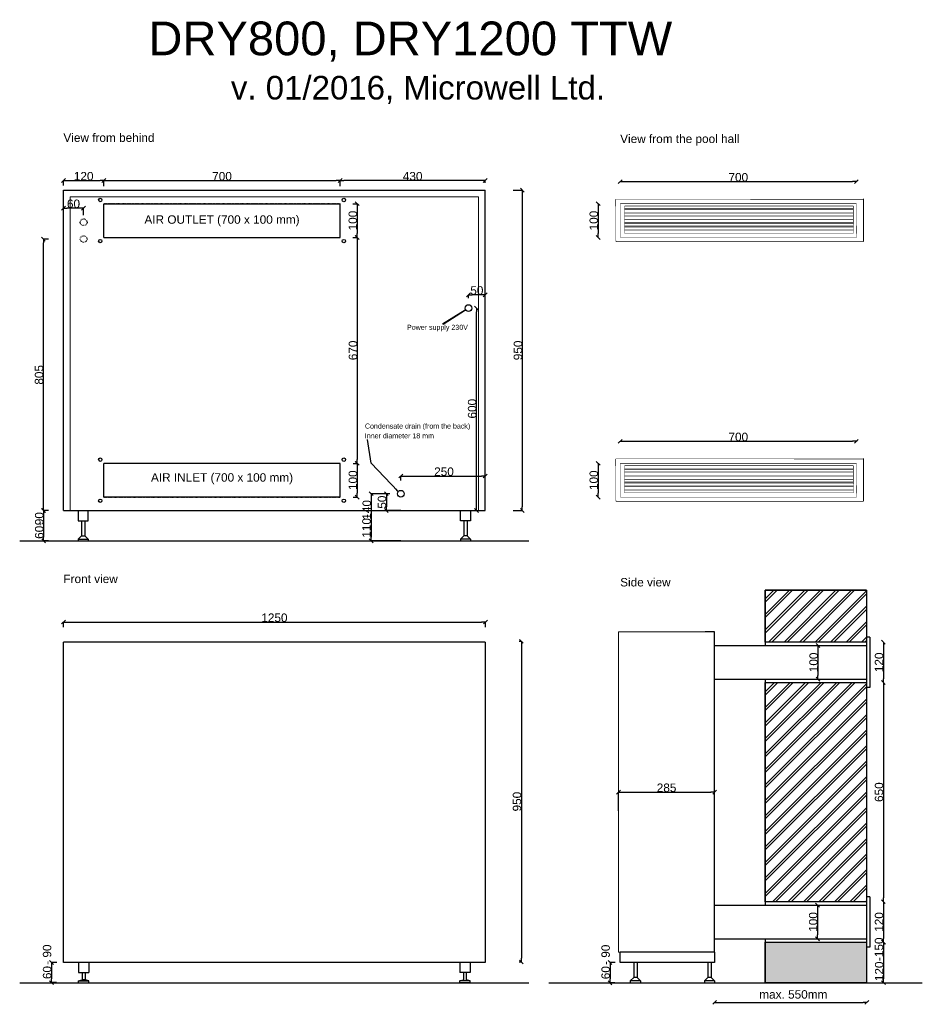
# Model space of a CAD drawing. Extents: x -130 to 2545, y -124 to 2796.
import ezdxf

# ---------------------------------------------------------------- set-up
doc = ezdxf.new("R2010")
doc.units = 0
doc.header["$MEASUREMENT"] = 0
doc.linetypes.add('Achse', pattern=[11.5, 0, -4, 7.5, 0])
doc.linetypes.add('Hustě  tečkovaná', pattern=[3.75, 1.25, -2.5])
for name, color, linetype in [('Oblouky a kružnice', 7, 'Continuous'), ('Osa(ISO)', 7, 'Continuous'), ('Popisky', 7, 'Continuous'), ('Textové bloky', 7, 'Continuous'), ('Viditelné hrany(ISO)', 7, 'Continuous'), ('Výplně', 7, 'Continuous'), ('Čáry', 7, 'Continuous')]:
    doc.layers.add(name, color=color, linetype=linetype)
doc.styles.add('GENERATED_STYLE_1', font='ARIAL.ttf')
doc.styles.add('GENERATED_STYLE_2', font='ARIAL.ttf')
doc.styles.get("Standard").update_dxf_attribs({"font": 'txt', "bigfont": 'BIGFONT.SHX'})
doc.dimstyles.new('Dimstyle_703', dxfattribs={"dimtxt": 0.18, "dimasz": 9.12, "dimexe": 0.18, "dimexo": 0.0625, "dimgap": 0.09, "dimtad": 0, "dimtih": 1, "dimtoh": 1, "dimdec": 4, "dimzin": 0, "dimdsep": 46, "dimtxsty": 'Standard', "dimcen": 0.09, "dimadec": 0, "dimazin": 0, "dimtfac": 1, "dimtdec": 4, "dimtmove": 0, "dimatfit": 0, "dimldrblk": 'ARROWHEAD_5', "dimfxl": 1, "dimtolj": 1, "dimtzin": 0, "dimarcsym": 0})
doc.dimstyles.new('Peter', dxfattribs={"dimtxt": 25, "dimasz": 11.4, "dimexe": 0.18, "dimexo": 0, "dimgap": 0.09, "dimtad": 1, "dimdec": 0, "dimlfac": 0.9995, "dimzin": 0, "dimdsep": 46, "dimtxsty": 'GENERATED_STYLE_1', "dimblk": 'ARROWHEAD_6', "dimblk1": 'ARROWHEAD_6', "dimblk2": 'ARROWHEAD_6', "dimcen": 0.09, "dimclrd": 7, "dimclre": 7, "dimclrt": 7, "dimazin": 0, "dimtfac": 1, "dimtdec": 4, "dimtmove": 0, "dimatfit": 0, "dimfxl": 1, "dimtolj": 1, "dimtzin": 0, "dimarcsym": 0})
pattern_1 = [(45, (0, 0), (-22.98097, 22.98097), []), (45, (-4.596, 4.596), (-22.98097, 22.98097), [])]

# ---------------------------------------------------------------- blocks, each defined once
blk = doc.blocks.new('ARROWHEAD_6')
at = {"color": 0, "linetype": 'Continuous'}
for p, q in [((0, 0), (-1, 0)), ((-0.5, -0.5), (0.5, 0.5))]:
    blk.add_line(p, q, dxfattribs=at)
blk = doc.blocks.new('*D54')
at = {"color": 7, "linetype": 'Continuous', "lineweight": -2}
for p, q in [((-44.1, 1340), (-58.8, 1340)), ((-58.7, 1328.6), (-58.7, 1261.4)), ((-44.1, 1250), (-58.8, 1250))]:
    blk.add_line(p, q, dxfattribs=at)
at = {"layer": 'Defpoints', "color": 0}
for p in [(-44.1, 1340), (-58.7, 1250), (-44.1, 1250)]:
    blk.add_point(p, dxfattribs=at)
at = {"color": 7, "lineweight": -2, "xscale": 11.4, "yscale": 11.4, "zscale": 11.4}
for p, rotation in [((-58.7, 1340), 90), ((-58.7, 1250), 270)]:
    blk.add_blockref('ARROWHEAD_6', p, dxfattribs=dict(at, rotation=rotation))
at = {"color": 7, "linetype": 'Continuous', "lineweight": 0, "insert": (-71.5, 1316), "char_height": 25, "attachment_point": 5, "rotation": 90, "style": 'GENERATED_STYLE_1'}
blk.add_mtext('\\A1;90', dxfattribs=at)
blk = doc.blocks.new('*D55')
at = {"color": 7, "linetype": 'Continuous', "lineweight": -2}
for p, q in [((-44.7, 2145), (-59.6, 2145)), ((-59.4, 1351.4), (-59.4, 2133.6)), ((-44.1, 1340), (-59.6, 1340))]:
    blk.add_line(p, q, dxfattribs=at)
at = {"layer": 'Defpoints', "color": 0}
for p in [(-59.4, 2145), (-44.7, 2145), (-44.1, 1340)]:
    blk.add_point(p, dxfattribs=at)
at = {"color": 7, "lineweight": -2, "xscale": 11.4, "yscale": 11.4, "zscale": 11.4}
for p, rotation in [((-59.4, 2145), 90), ((-59.4, 1340), 270)]:
    blk.add_blockref('ARROWHEAD_6', p, dxfattribs=dict(at, rotation=rotation))
at = {"color": 7, "linetype": 'Continuous', "lineweight": 0, "insert": (-72.2, 1742.5), "char_height": 25, "attachment_point": 5, "rotation": 90, "style": 'GENERATED_STYLE_1'}
blk.add_mtext('\\A1;805', dxfattribs=at)
blk = doc.blocks.new('*D58')
at = {"color": 7, "linetype": 'Continuous', "lineweight": -2}
for p, q in [((0, 2195), (0, 2236.9)), ((48.3, 2236.7), (11.4, 2236.7)), ((59.7, 2216), (59.7, 2236.9))]:
    blk.add_line(p, q, dxfattribs=at)
at = {"layer": 'Defpoints', "color": 0}
for p in [(0, 2236.7), (0, 2195), (59.7, 2216)]:
    blk.add_point(p, dxfattribs=at)
at = {"color": 7, "lineweight": -2, "xscale": 11.4, "yscale": 11.4, "zscale": 11.4, "rotation": 180}
blk.add_blockref('ARROWHEAD_6', (0, 2236.7), dxfattribs=at)
at = {"color": 7, "lineweight": -2, "xscale": 11.4, "yscale": 11.4, "zscale": 11.4}
blk.add_blockref('ARROWHEAD_6', (59.7, 2236.7), dxfattribs=at)
at = {"color": 7, "linetype": 'Continuous', "lineweight": 0, "insert": (29.8, 2249.6), "char_height": 25, "attachment_point": 5, "style": 'GENERATED_STYLE_1'}
blk.add_mtext('\\A1;60', dxfattribs=at)
blk = doc.blocks.new('*D59')
at = {"color": 7, "linetype": 'Continuous', "lineweight": -2}
for p, q in [((0, 2304.4), (0, 2318.8)), ((11.4, 2318.6), (108.6, 2318.6)), ((120, 2301.6), (120, 2318.8))]:
    blk.add_line(p, q, dxfattribs=at)
at = {"layer": 'Defpoints', "color": 0}
for p in [(120, 2318.6), (0, 2304.4), (120, 2301.6)]:
    blk.add_point(p, dxfattribs=at)
at = {"color": 7, "lineweight": -2, "xscale": 11.4, "yscale": 11.4, "zscale": 11.4, "rotation": 180}
blk.add_blockref('ARROWHEAD_6', (0, 2318.6), dxfattribs=at)
at = {"color": 7, "lineweight": -2, "xscale": 11.4, "yscale": 11.4, "zscale": 11.4}
blk.add_blockref('ARROWHEAD_6', (120, 2318.6), dxfattribs=at)
at = {"color": 7, "linetype": 'Continuous', "lineweight": 0, "insert": (60, 2331.5), "char_height": 25, "attachment_point": 5, "style": 'GENERATED_STYLE_1'}
blk.add_mtext('\\A1;120', dxfattribs=at)
blk = doc.blocks.new('*D60')
at = {"color": 7, "linetype": 'Continuous', "lineweight": -2}
for p, q in [((120, 2318.6), (120, 2318.8)), ((131.4, 2318.6), (808.6, 2318.6)), ((820, 2301.6), (820, 2318.8))]:
    blk.add_line(p, q, dxfattribs=at)
at = {"layer": 'Defpoints', "color": 0}
for p in [(120, 2318.6), (820, 2318.6), (820, 2301.6)]:
    blk.add_point(p, dxfattribs=at)
at = {"color": 7, "lineweight": -2, "xscale": 11.4, "yscale": 11.4, "zscale": 11.4, "rotation": 180}
blk.add_blockref('ARROWHEAD_6', (120, 2318.6), dxfattribs=at)
at = {"color": 7, "lineweight": -2, "xscale": 11.4, "yscale": 11.4, "zscale": 11.4}
blk.add_blockref('ARROWHEAD_6', (820, 2318.6), dxfattribs=at)
at = {"color": 7, "linetype": 'Continuous', "lineweight": 0, "insert": (470, 2331.4), "char_height": 25, "attachment_point": 5, "style": 'GENERATED_STYLE_1'}
blk.add_mtext('\\A1;700', dxfattribs=at)
blk = doc.blocks.new('*D61')
at = {"color": 7, "linetype": 'Continuous', "lineweight": -2}
for p, q in [((820, 2318.6), (820, 2318.8)), ((1238.6, 2318.6), (831.4, 2318.6)), ((1250, 2311.6), (1250, 2318.8))]:
    blk.add_line(p, q, dxfattribs=at)
at = {"layer": 'Defpoints', "color": 0}
for p in [(820, 2318.6), (820, 2318.6), (1250, 2311.6)]:
    blk.add_point(p, dxfattribs=at)
at = {"color": 7, "lineweight": -2, "xscale": 11.4, "yscale": 11.4, "zscale": 11.4, "rotation": 180}
blk.add_blockref('ARROWHEAD_6', (820, 2318.6), dxfattribs=at)
at = {"color": 7, "lineweight": -2, "xscale": 11.4, "yscale": 11.4, "zscale": 11.4}
blk.add_blockref('ARROWHEAD_6', (1250, 2318.6), dxfattribs=at)
at = {"color": 7, "linetype": 'Continuous', "lineweight": 0, "insert": (1035, 2331.4), "char_height": 25, "attachment_point": 5, "style": 'GENERATED_STYLE_1'}
blk.add_mtext('\\A1;430', dxfattribs=at)
blk = doc.blocks.new('*D62')
at = {"color": 7, "linetype": 'Continuous', "lineweight": -2}
for p, q in [((858.1, 2250), (870.7, 2250)), ((870.6, 2238.6), (870.6, 2161.4)), ((858.1, 2150), (870.7, 2150))]:
    blk.add_line(p, q, dxfattribs=at)
at = {"layer": 'Defpoints', "color": 0}
for p in [(858.1, 2250), (858.1, 2150), (870.6, 2150)]:
    blk.add_point(p, dxfattribs=at)
at = {"color": 7, "lineweight": -2, "xscale": 11.4, "yscale": 11.4, "zscale": 11.4}
for p, rotation in [((870.6, 2250), 90), ((870.6, 2150), 270)]:
    blk.add_blockref('ARROWHEAD_6', p, dxfattribs=dict(at, rotation=rotation))
at = {"color": 7, "linetype": 'Continuous', "lineweight": 0, "insert": (857.7, 2200), "char_height": 25, "attachment_point": 5, "rotation": 90, "style": 'GENERATED_STYLE_1'}
blk.add_mtext('\\A1;100', dxfattribs=at)
blk = doc.blocks.new('*D63')
at = {"color": 7, "linetype": 'Continuous', "lineweight": -2}
for p, q in [((858.3, 2150), (871.1, 2150)), ((871, 2138.6), (871, 1491.4)), ((858.3, 1480), (871.1, 1480))]:
    blk.add_line(p, q, dxfattribs=at)
at = {"layer": 'Defpoints', "color": 0}
for p in [(858.3, 2150), (858.3, 1480), (871, 1480)]:
    blk.add_point(p, dxfattribs=at)
at = {"color": 7, "lineweight": -2, "xscale": 11.4, "yscale": 11.4, "zscale": 11.4}
for p, rotation in [((871, 2150), 90), ((871, 1480), 270)]:
    blk.add_blockref('ARROWHEAD_6', p, dxfattribs=dict(at, rotation=rotation))
at = {"color": 7, "linetype": 'Continuous', "lineweight": 0, "insert": (858.1, 1815), "char_height": 25, "attachment_point": 5, "rotation": 90, "style": 'GENERATED_STYLE_1'}
blk.add_mtext('\\A1;670', dxfattribs=at)
blk = doc.blocks.new('*D64')
at = {"color": 7, "linetype": 'Continuous', "lineweight": -2}
for p, q in [((858.3, 1480), (870.9, 1480)), ((870.7, 1468.6), (870.7, 1391.4)), ((858.2, 1380), (870.9, 1380))]:
    blk.add_line(p, q, dxfattribs=at)
at = {"layer": 'Defpoints', "color": 0}
for p in [(858.3, 1480), (858.2, 1380), (870.7, 1380)]:
    blk.add_point(p, dxfattribs=at)
at = {"color": 7, "lineweight": -2, "xscale": 11.4, "yscale": 11.4, "zscale": 11.4}
for p, rotation in [((870.7, 1480), 90), ((870.7, 1380), 270)]:
    blk.add_blockref('ARROWHEAD_6', p, dxfattribs=dict(at, rotation=rotation))
at = {"color": 7, "linetype": 'Continuous', "lineweight": 0, "insert": (857.9, 1430), "char_height": 25, "attachment_point": 5, "rotation": 90, "style": 'GENERATED_STYLE_1'}
blk.add_mtext('\\A1;100', dxfattribs=at)
blk = doc.blocks.new('*D65')
at = {"color": 7, "linetype": 'Continuous', "lineweight": -2}
for p, q in [((1000, 1429.5), (1000, 1442.6)), ((1011.4, 1442.4), (1238.6, 1442.4)), ((1250, 1390), (1250, 1442.6))]:
    blk.add_line(p, q, dxfattribs=at)
at = {"layer": 'Defpoints', "color": 0}
for p in [(1250, 1442.4), (1000, 1429.5), (1250, 1390)]:
    blk.add_point(p, dxfattribs=at)
at = {"color": 7, "lineweight": -2, "xscale": 11.4, "yscale": 11.4, "zscale": 11.4, "rotation": 180}
blk.add_blockref('ARROWHEAD_6', (1000, 1442.4), dxfattribs=at)
at = {"color": 7, "lineweight": -2, "xscale": 11.4, "yscale": 11.4, "zscale": 11.4}
blk.add_blockref('ARROWHEAD_6', (1250, 1442.4), dxfattribs=at)
at = {"color": 7, "linetype": 'Continuous', "lineweight": 0, "insert": (1127.8, 1455.3), "char_height": 25, "attachment_point": 5, "style": 'GENERATED_STYLE_1'}
blk.add_mtext('\\A1;250', dxfattribs=at)
blk = doc.blocks.new('*D66')
at = {"color": 7, "linetype": 'Continuous', "lineweight": -2}
for p, q in [((967.6, 1390), (956.9, 1390)), ((957, 1378.6), (957, 1351.4)), ((1000, 1340), (956.9, 1340))]:
    blk.add_line(p, q, dxfattribs=at)
at = {"layer": 'Defpoints', "color": 0}
for p in [(967.6, 1390), (957, 1340), (1000, 1340)]:
    blk.add_point(p, dxfattribs=at)
at = {"color": 7, "lineweight": -2, "xscale": 11.4, "yscale": 11.4, "zscale": 11.4}
for p, rotation in [((957, 1390), 90), ((957, 1340), 270)]:
    blk.add_blockref('ARROWHEAD_6', p, dxfattribs=dict(at, rotation=rotation))
at = {"color": 7, "linetype": 'Continuous', "lineweight": 0, "insert": (944.2, 1365), "char_height": 25, "attachment_point": 5, "rotation": 90, "style": 'GENERATED_STYLE_1'}
blk.add_mtext('\\A1;50', dxfattribs=at)
blk = doc.blocks.new('*D67')
at = {"color": 7, "linetype": 'Continuous', "lineweight": -2}
for p, q in [((956.9, 1390), (911.7, 1390)), ((911.8, 1378.6), (911.8, 1261.4)), ((1000, 1250), (911.7, 1250))]:
    blk.add_line(p, q, dxfattribs=at)
at = {"layer": 'Defpoints', "color": 0}
for p in [(956.9, 1390), (911.8, 1250), (1000, 1250)]:
    blk.add_point(p, dxfattribs=at)
at = {"color": 7, "lineweight": -2, "xscale": 11.4, "yscale": 11.4, "zscale": 11.4}
for p, rotation in [((911.8, 1390), 90), ((911.8, 1250), 270)]:
    blk.add_blockref('ARROWHEAD_6', p, dxfattribs=dict(at, rotation=rotation))
at = {"color": 7, "linetype": 'Continuous', "lineweight": 0, "insert": (899, 1342.1), "char_height": 25, "attachment_point": 5, "rotation": 90, "style": 'GENERATED_STYLE_1'}
blk.add_mtext('\\A1;140', dxfattribs=at)
blk = doc.blocks.new('*D69')
at = {"color": 7, "linetype": 'Continuous', "lineweight": -2}
for p, q in [((1224.1, 1940.4), (1224.4, 1940.4)), ((1224.3, 1351.4), (1224.3, 1929)), ((1218.6, 1340), (1224.4, 1340))]:
    blk.add_line(p, q, dxfattribs=at)
at = {"layer": 'Defpoints', "color": 0}
for p in [(1224.1, 1940.4), (1224.3, 1940.4), (1218.6, 1340)]:
    blk.add_point(p, dxfattribs=at)
at = {"color": 7, "lineweight": -2, "xscale": 11.4, "yscale": 11.4, "zscale": 11.4}
for p, rotation in [((1224.3, 1940.4), 90), ((1224.3, 1340), 270)]:
    blk.add_blockref('ARROWHEAD_6', p, dxfattribs=dict(at, rotation=rotation))
at = {"color": 7, "linetype": 'Continuous', "lineweight": 0, "insert": (1211.4, 1642.1), "char_height": 25, "attachment_point": 5, "rotation": 90, "style": 'GENERATED_STYLE_1'}
blk.add_mtext('\\A1;600', dxfattribs=at)
blk = doc.blocks.new('*D70')
at = {"color": 7, "linetype": 'Continuous', "lineweight": -2}
for p, q in [((1200.4, 1970), (1200.4, 1979.9)), ((1238.6, 1979.7), (1211.8, 1979.7)), ((1250, 1938.1), (1250, 1979.9))]:
    blk.add_line(p, q, dxfattribs=at)
at = {"layer": 'Defpoints', "color": 0}
for p in [(1200.4, 1979.7), (1200.4, 1970), (1250, 1938.1)]:
    blk.add_point(p, dxfattribs=at)
at = {"color": 7, "lineweight": -2, "xscale": 11.4, "yscale": 11.4, "zscale": 11.4, "rotation": 180}
blk.add_blockref('ARROWHEAD_6', (1200.4, 1979.7), dxfattribs=at)
at = {"color": 7, "lineweight": -2, "xscale": 11.4, "yscale": 11.4, "zscale": 11.4}
blk.add_blockref('ARROWHEAD_6', (1250, 1979.7), dxfattribs=at)
at = {"color": 7, "linetype": 'Continuous', "lineweight": 0, "insert": (1225.2, 1992.6), "char_height": 25, "attachment_point": 5, "style": 'GENERATED_STYLE_1'}
blk.add_mtext('\\A1;50', dxfattribs=at)
blk = doc.blocks.new('*D74')
at = {"color": 7, "linetype": 'Continuous', "lineweight": -2}
for p, q in [((1332.6, 2290), (1360.2, 2290)), ((1360, 2278.6), (1360, 1351.4)), ((1333.2, 1340), (1360.2, 1340))]:
    blk.add_line(p, q, dxfattribs=at)
at = {"layer": 'Defpoints', "color": 0}
for p in [(1332.6, 2290), (1333.2, 1340), (1360, 1340)]:
    blk.add_point(p, dxfattribs=at)
at = {"color": 7, "lineweight": -2, "xscale": 11.4, "yscale": 11.4, "zscale": 11.4}
for p, rotation in [((1360, 2290), 90), ((1360, 1340), 270)]:
    blk.add_blockref('ARROWHEAD_6', p, dxfattribs=dict(at, rotation=rotation))
at = {"color": 7, "linetype": 'Continuous', "lineweight": 0, "insert": (1347.1, 1815), "char_height": 25, "attachment_point": 5, "rotation": 90, "style": 'GENERATED_STYLE_1'}
blk.add_mtext('\\A1;950', dxfattribs=at)
blk = doc.blocks.new('*D80')
at = {"color": 7, "linetype": 'Continuous', "lineweight": -2}
for p, q in [((-20, 0), (-35.6, 0)), ((-35.4, -11.4), (-35.4, -48.5)), ((-20.9, -59.9), (-35.6, -59.9))]:
    blk.add_line(p, q, dxfattribs=at)
at = {"layer": 'Defpoints', "color": 0}
for p in [(-20, 0), (-35.4, -59.9), (-20.9, -59.9)]:
    blk.add_point(p, dxfattribs=at)
at = {"color": 7, "lineweight": -2, "xscale": 11.4, "yscale": 11.4, "zscale": 11.4}
for p, rotation in [((-35.4, 0), 90), ((-35.4, -59.9), 270)]:
    blk.add_blockref('ARROWHEAD_6', p, dxfattribs=dict(at, rotation=rotation))
at = {"color": 7, "linetype": 'Continuous', "lineweight": 0, "insert": (-48.2, -30), "char_height": 25, "attachment_point": 5, "rotation": 90, "style": 'GENERATED_STYLE_1'}
blk.add_mtext('\\A1;60', dxfattribs=at)
blk = doc.blocks.new('*D81')
at = {"color": 7, "linetype": 'Continuous', "lineweight": -2}
for p, q in [((1350.4, 952.3), (1357.3, 952.3)), ((1357.1, 940.9), (1357.1, 12.8)), ((1350.6, 1.4), (1357.3, 1.4))]:
    blk.add_line(p, q, dxfattribs=at)
at = {"layer": 'Defpoints', "color": 0}
for p in [(1350.4, 952.3), (1350.6, 1.4), (1357.1, 1.4)]:
    blk.add_point(p, dxfattribs=at)
at = {"color": 7, "lineweight": -2, "xscale": 11.4, "yscale": 11.4, "zscale": 11.4}
for p, rotation in [((1357.1, 952.3), 90), ((1357.1, 1.4), 270)]:
    blk.add_blockref('ARROWHEAD_6', p, dxfattribs=dict(at, rotation=rotation))
at = {"color": 7, "linetype": 'Continuous', "lineweight": 0, "insert": (1344.3, 476.9), "char_height": 25, "attachment_point": 5, "rotation": 90, "style": 'GENERATED_STYLE_1'}
blk.add_mtext('\\A1;950', dxfattribs=at)
blk = doc.blocks.new('*D82')
at = {"color": 7, "linetype": 'Continuous', "lineweight": -2}
for p, q in [((0, 994.6), (0, 1009.6)), ((11.4, 1009.4), (1239.2, 1009.4)), ((1250.6, 994.7), (1250.6, 1009.6))]:
    blk.add_line(p, q, dxfattribs=at)
at = {"layer": 'Defpoints', "color": 0}
for p in [(0, 994.6), (1250.6, 1009.4), (1250.6, 994.7)]:
    blk.add_point(p, dxfattribs=at)
at = {"color": 7, "lineweight": -2, "xscale": 11.4, "yscale": 11.4, "zscale": 11.4, "rotation": 180}
blk.add_blockref('ARROWHEAD_6', (0, 1009.4), dxfattribs=at)
at = {"color": 7, "lineweight": -2, "xscale": 11.4, "yscale": 11.4, "zscale": 11.4}
blk.add_blockref('ARROWHEAD_6', (1250.6, 1009.4), dxfattribs=at)
at = {"color": 7, "linetype": 'Continuous', "lineweight": 0, "insert": (625.3, 1022.2), "char_height": 25, "attachment_point": 5, "style": 'GENERATED_STYLE_1'}
blk.add_mtext('\\A1;1250', dxfattribs=at)
blk = doc.blocks.new('HATCH_3', base_point=(87.2, 4806.7))
at = {"layer": 'Výplně'}
blk.add_hatch(color=11, dxfattribs=at).paths.add_polyline_path([(87.2, 4806.7), (87.2, 4926.7), (387.2, 4926.7), (387.2, 4806.7)], flags=0)
at = {"layer": 'Výplně', "color": 7, "linetype": 'Continuous'}
blk.add_lwpolyline([(87.2, 4806.7), (87.2, 4926.7), (387.2, 4926.7), (387.2, 4806.7)], close=True, dxfattribs=at)
blk = doc.blocks.new('HATCH_4', base_point=(387.2, 5696.7))
at = {"layer": 'Výplně'}
h = blk.add_hatch(dxfattribs=at)
h.set_pattern_fill('zdivo cihelné', color=11, scale=6.5, angle=45, style=0, pattern_type=0)
h.set_pattern_definition(pattern_1)
h.paths.add_polyline_path([(387.2, 5696.7), (387.2, 5046.7), (87.2, 5046.7), (87.2, 5696.7)], flags=0)
at = {"layer": 'Výplně', "color": 7, "linetype": 'Continuous'}
blk.add_lwpolyline([(387.2, 5696.7), (387.2, 5046.7), (87.2, 5046.7), (87.2, 5696.7)], close=True, dxfattribs=at)
blk = doc.blocks.new('HATCH_5', base_point=(387.2, 5816.7))
at = {"layer": 'Výplně'}
h = blk.add_hatch(dxfattribs=at)
h.set_pattern_fill('zdivo cihelné', color=11, scale=6.5, angle=45, style=0, pattern_type=0)
h.set_pattern_definition(pattern_1)
h.paths.add_polyline_path([(387.2, 5816.7), (87.2, 5816.7), (87.2, 5970.3), (387.2, 5970.3)], flags=0)
at = {"layer": 'Výplně', "color": 7, "linetype": 'Continuous'}
blk.add_lwpolyline([(387.2, 5816.7), (87.2, 5816.7), (87.2, 5970.3), (387.2, 5970.3)], close=True, dxfattribs=at)
blk = doc.blocks.new('*D190')
at = {"color": 7, "linetype": 'Continuous', "lineweight": -2}
for p, q in [((2430.09, 950), (2429.91, 950)), ((2430.09, 938.6), (2430.09, 841.4)), ((2430.09, 830), (2429.91, 830))]:
    blk.add_line(p, q, dxfattribs=at)
at = {"layer": 'Defpoints', "color": 0}
for p in [(2430.09, 950), (2430.09, 830), (2430.09, 830)]:
    blk.add_point(p, dxfattribs=at)
at = {"color": 7, "lineweight": -2, "xscale": 11.4, "yscale": 11.4, "zscale": 11.4}
for p, rotation in [((2430.09, 950), 90), ((2430.09, 830), 270)]:
    blk.add_blockref('ARROWHEAD_6', p, dxfattribs=dict(at, rotation=rotation))
at = {"color": 7, "linetype": 'Continuous', "lineweight": 0, "insert": (2417.2375, 890), "char_height": 25, "attachment_point": 5, "rotation": 90, "style": 'GENERATED_STYLE_1'}
blk.add_mtext('\\A1;120', dxfattribs=at)
blk = doc.blocks.new('*D191')
at = {"color": 7, "linetype": 'Continuous', "lineweight": -2}
for p, q in [((2429.91, 830), (2430.27, 830)), ((2430.09, 818.6), (2430.09, 191.4)), ((2429.91, 180), (2430.27, 180))]:
    blk.add_line(p, q, dxfattribs=at)
at = {"layer": 'Defpoints', "color": 0}
for p in [(2429.91, 830), (2429.91, 180), (2430.09, 180)]:
    blk.add_point(p, dxfattribs=at)
at = {"color": 7, "lineweight": -2, "xscale": 11.4, "yscale": 11.4, "zscale": 11.4}
for p, rotation in [((2430.09, 830), 90), ((2430.09, 180), 270)]:
    blk.add_blockref('ARROWHEAD_6', p, dxfattribs=dict(at, rotation=rotation))
at = {"color": 7, "linetype": 'Continuous', "lineweight": 0, "insert": (2417.2375, 505), "char_height": 25, "attachment_point": 5, "rotation": 90, "style": 'GENERATED_STYLE_1'}
blk.add_mtext('\\A1;650', dxfattribs=at)
blk = doc.blocks.new('*D192')
at = {"color": 7, "linetype": 'Continuous', "lineweight": -2}
for p, q in [((2430.27, 180), (2429.91, 180)), ((2430.09, 168.6), (2430.09, 71.4)), ((2430.27, 60), (2429.91, 60))]:
    blk.add_line(p, q, dxfattribs=at)
at = {"layer": 'Defpoints', "color": 0}
for p in [(2430.27, 180), (2430.09, 60), (2430.27, 60)]:
    blk.add_point(p, dxfattribs=at)
at = {"color": 7, "lineweight": -2, "xscale": 11.4, "yscale": 11.4, "zscale": 11.4}
for p, rotation in [((2430.09, 180), 90), ((2430.09, 60), 270)]:
    blk.add_blockref('ARROWHEAD_6', p, dxfattribs=dict(at, rotation=rotation))
at = {"color": 7, "linetype": 'Continuous', "lineweight": 0, "insert": (2417.2375, 120), "char_height": 25, "attachment_point": 5, "rotation": 90, "style": 'GENERATED_STYLE_1'}
blk.add_mtext('\\A1;120', dxfattribs=at)
blk = doc.blocks.new('*D193')
at = {"color": 7, "linetype": 'Continuous', "lineweight": -2}
for p, q in [((2429.9, 60), (2430.7, 60)), ((2430.6, 48.6), (2430.6, -48.6)), ((2429.9, -60), (2430.7, -60))]:
    blk.add_line(p, q, dxfattribs=at)
at = {"layer": 'Defpoints', "color": 0}
for p in [(2429.9, 60), (2429.9, -60), (2430.6, -60)]:
    blk.add_point(p, dxfattribs=at)
at = {"color": 7, "lineweight": -2, "xscale": 11.4, "yscale": 11.4, "zscale": 11.4}
for p, rotation in [((2430.6, 60), 90), ((2430.6, -60), 270)]:
    blk.add_blockref('ARROWHEAD_6', p, dxfattribs=dict(at, rotation=rotation))
at = {"color": 7, "linetype": 'Continuous', "lineweight": 0, "insert": (2417.7, -26.4), "char_height": 25, "attachment_point": 5, "rotation": 90, "style": 'GENERATED_STYLE_1'}
blk.add_mtext('\\A1;120', dxfattribs=at)
blk = doc.blocks.new('*D196')
at = {"color": 7, "linetype": 'Continuous', "lineweight": -2}
for p, q in [((1635.2, -0.4), (1619.7, -0.4)), ((1619.9, -11.8), (1619.9, -48.9)), ((1634.4, -60.3), (1619.7, -60.3))]:
    blk.add_line(p, q, dxfattribs=at)
at = {"layer": 'Defpoints', "color": 0}
for p in [(1635.2, -0.4), (1619.9, -60.3), (1634.4, -60.3)]:
    blk.add_point(p, dxfattribs=at)
at = {"color": 7, "lineweight": -2, "xscale": 11.4, "yscale": 11.4, "zscale": 11.4}
for p, rotation in [((1619.9, -0.4), 90), ((1619.9, -60.3), 270)]:
    blk.add_blockref('ARROWHEAD_6', p, dxfattribs=dict(at, rotation=rotation))
at = {"color": 7, "linetype": 'Continuous', "lineweight": 0, "insert": (1607, -30.4), "char_height": 25, "attachment_point": 5, "rotation": 90, "style": 'GENERATED_STYLE_1'}
blk.add_mtext('\\A1;60', dxfattribs=at)
blk = doc.blocks.new('*D209')
at = {"color": 7, "linetype": 'Continuous', "lineweight": -2}
for p, q in [((2224.9, 939.8), (2236.4, 939.8)), ((2236.2, 928.4), (2236.2, 851.2)), ((2224.9, 839.8), (2236.4, 839.8))]:
    blk.add_line(p, q, dxfattribs=at)
at = {"layer": 'Defpoints', "color": 0}
for p in [(2224.9, 939.8), (2224.9, 839.8), (2236.2, 839.8)]:
    blk.add_point(p, dxfattribs=at)
at = {"color": 7, "lineweight": -2, "xscale": 11.4, "yscale": 11.4, "zscale": 11.4}
for p, rotation in [((2236.2, 939.8), 90), ((2236.2, 839.8), 270)]:
    blk.add_blockref('ARROWHEAD_6', p, dxfattribs=dict(at, rotation=rotation))
at = {"color": 7, "linetype": 'Continuous', "lineweight": 0, "insert": (2223.3, 889.8), "char_height": 25, "attachment_point": 5, "rotation": 90, "style": 'GENERATED_STYLE_1'}
blk.add_mtext('\\A1;100', dxfattribs=at)
blk = doc.blocks.new('*D212')
at = {"color": 7, "linetype": 'Continuous', "lineweight": -2}
for p, q in [((2223.7, 170), (2235.2, 170)), ((2235, 158.6), (2235, 81.4)), ((2223.7, 70), (2235.2, 70))]:
    blk.add_line(p, q, dxfattribs=at)
at = {"layer": 'Defpoints', "color": 0}
for p in [(2223.7, 170), (2223.7, 70), (2235, 70)]:
    blk.add_point(p, dxfattribs=at)
at = {"color": 7, "lineweight": -2, "xscale": 11.4, "yscale": 11.4, "zscale": 11.4}
for p, rotation in [((2235, 170), 90), ((2235, 70), 270)]:
    blk.add_blockref('ARROWHEAD_6', p, dxfattribs=dict(at, rotation=rotation))
at = {"color": 7, "linetype": 'Continuous', "lineweight": 0, "insert": (2222.1, 120), "char_height": 25, "attachment_point": 5, "rotation": 90, "style": 'GENERATED_STYLE_1'}
blk.add_mtext('\\A1;100', dxfattribs=at)
blk = doc.blocks.new('*D214')
at = {"color": 7, "linetype": 'Continuous', "lineweight": -2}
for p, q in [((1650, 2315.4), (1650, 2315.6)), ((1661.4, 2315.4), (2338.6, 2315.4)), ((2350, 2315.6), (2350, 2315.2))]:
    blk.add_line(p, q, dxfattribs=at)
at = {"layer": 'Defpoints', "color": 0}
for p in [(1650, 2315.4), (2350, 2315.6), (2350, 2315.4)]:
    blk.add_point(p, dxfattribs=at)
at = {"color": 7, "lineweight": -2, "xscale": 11.4, "yscale": 11.4, "zscale": 11.4, "rotation": 180}
blk.add_blockref('ARROWHEAD_6', (1650, 2315.4), dxfattribs=at)
at = {"color": 7, "lineweight": -2, "xscale": 11.4, "yscale": 11.4, "zscale": 11.4}
blk.add_blockref('ARROWHEAD_6', (2350, 2315.4), dxfattribs=at)
at = {"color": 7, "linetype": 'Continuous', "lineweight": 0, "insert": (2000, 2328.3), "char_height": 25, "attachment_point": 5, "style": 'GENERATED_STYLE_1'}
blk.add_mtext('\\A1;700', dxfattribs=at)
blk = doc.blocks.new('*D215')
at = {"color": 7, "linetype": 'Continuous', "lineweight": -2}
for p, q in [((1584.6, 2250), (1584.5, 2250)), ((1584.6, 2238.6), (1584.6, 2161.4)), ((1584.5, 2150), (1584.8, 2150))]:
    blk.add_line(p, q, dxfattribs=at)
at = {"layer": 'Defpoints', "color": 0}
for p in [(1584.6, 2250), (1584.5, 2150), (1584.6, 2150)]:
    blk.add_point(p, dxfattribs=at)
at = {"color": 7, "lineweight": -2, "xscale": 11.4, "yscale": 11.4, "zscale": 11.4}
for p, rotation in [((1584.6, 2250), 90), ((1584.6, 2150), 270)]:
    blk.add_blockref('ARROWHEAD_6', p, dxfattribs=dict(at, rotation=rotation))
at = {"color": 7, "linetype": 'Continuous', "lineweight": 0, "insert": (1571.8, 2200), "char_height": 25, "attachment_point": 5, "rotation": 90, "style": 'GENERATED_STYLE_1'}
blk.add_mtext('\\A1;100', dxfattribs=at)
blk = doc.blocks.new('*D219')
at = {"color": 7, "linetype": 'Continuous', "lineweight": -2}
for p, q in [((1650, 1545.4), (1650, 1545.6)), ((1661.4, 1545.4), (2338.6, 1545.4)), ((2350, 1545.6), (2350, 1545.2))]:
    blk.add_line(p, q, dxfattribs=at)
at = {"layer": 'Defpoints', "color": 0}
for p in [(1650, 1545.4), (2350, 1545.6), (2350, 1545.4)]:
    blk.add_point(p, dxfattribs=at)
at = {"color": 7, "lineweight": -2, "xscale": 11.4, "yscale": 11.4, "zscale": 11.4, "rotation": 180}
blk.add_blockref('ARROWHEAD_6', (1650, 1545.4), dxfattribs=at)
at = {"color": 7, "lineweight": -2, "xscale": 11.4, "yscale": 11.4, "zscale": 11.4}
blk.add_blockref('ARROWHEAD_6', (2350, 1545.4), dxfattribs=at)
at = {"color": 7, "linetype": 'Continuous', "lineweight": 0, "insert": (2000, 1558.3), "char_height": 25, "attachment_point": 5, "style": 'GENERATED_STYLE_1'}
blk.add_mtext('\\A1;700', dxfattribs=at)
blk = doc.blocks.new('*D220')
at = {"color": 7, "linetype": 'Continuous', "lineweight": -2}
for p, q in [((1584.6, 1480), (1584.5, 1480)), ((1584.6, 1468.6), (1584.6, 1391.4)), ((1584.5, 1380), (1584.8, 1380))]:
    blk.add_line(p, q, dxfattribs=at)
at = {"layer": 'Defpoints', "color": 0}
for p in [(1584.6, 1480), (1584.5, 1380), (1584.6, 1380)]:
    blk.add_point(p, dxfattribs=at)
at = {"color": 7, "lineweight": -2, "xscale": 11.4, "yscale": 11.4, "zscale": 11.4}
for p, rotation in [((1584.6, 1480), 90), ((1584.6, 1380), 270)]:
    blk.add_blockref('ARROWHEAD_6', p, dxfattribs=dict(at, rotation=rotation))
at = {"color": 7, "linetype": 'Continuous', "lineweight": 0, "insert": (1571.8, 1430), "char_height": 25, "attachment_point": 5, "rotation": 90, "style": 'GENERATED_STYLE_1'}
blk.add_mtext('\\A1;100', dxfattribs=at)
blk = doc.blocks.new('*D222')
at = {"color": 7, "linetype": 'Continuous', "lineweight": -2}
for p, q in [((1645, 449.2), (1645, 505.2)), ((1656.4, 505), (1918.6, 505)), ((1930, 449.2), (1930, 505.2))]:
    blk.add_line(p, q, dxfattribs=at)
at = {"layer": 'Defpoints', "color": 0}
for p in [(1930, 505), (1645, 449.2), (1930, 449.2)]:
    blk.add_point(p, dxfattribs=at)
at = {"color": 7, "lineweight": -2, "xscale": 11.4, "yscale": 11.4, "zscale": 11.4, "rotation": 180}
blk.add_blockref('ARROWHEAD_6', (1645, 505), dxfattribs=at)
at = {"color": 7, "lineweight": -2, "xscale": 11.4, "yscale": 11.4, "zscale": 11.4}
blk.add_blockref('ARROWHEAD_6', (1930, 505), dxfattribs=at)
at = {"color": 7, "linetype": 'Continuous', "lineweight": 0, "insert": (1787.5, 517.9), "char_height": 25, "attachment_point": 5, "style": 'GENERATED_STYLE_1'}
blk.add_mtext('\\A1;285', dxfattribs=at)
blk = doc.blocks.new('*D224')
at = {"color": 7, "linetype": 'Continuous', "lineweight": -2}
for p, q in [((1930, -118.5), (1930, -118.3)), ((1941.4, -118.5), (2369.8, -118.5)), ((2381.2, -118.5), (2381.2, -118.3))]:
    blk.add_line(p, q, dxfattribs=at)
at = {"layer": 'Defpoints', "color": 0}
for p in [(1930, -118.5), (2381.2, -118.5), (2381.2, -118.5)]:
    blk.add_point(p, dxfattribs=at)
at = {"color": 7, "lineweight": -2, "xscale": 11.4, "yscale": 11.4, "zscale": 11.4, "rotation": 180}
blk.add_blockref('ARROWHEAD_6', (1930, -118.5), dxfattribs=at)
at = {"color": 7, "lineweight": -2, "xscale": 11.4, "yscale": 11.4, "zscale": 11.4}
blk.add_blockref('ARROWHEAD_6', (2381.2, -118.5), dxfattribs=at)
at = {"color": 7, "linetype": 'Continuous', "lineweight": 0, "insert": (2155.6, -118.4), "char_height": 0.0001, "attachment_point": 5, "style": 'GENERATED_STYLE_1'}
blk.add_mtext('\\A1;451', dxfattribs=at)
blk = doc.blocks.new('ARROWHEAD_5')
at = {"color": 0, "linetype": 'Continuous'}
blk.add_line((0, 0), (-1, 0), dxfattribs=at)
blk.add_solid([(-1, 0.2679), (0, 0), (-1, -0.2679), (-1, 0.2679)], dxfattribs=at)

msp = doc.modelspace()

# ---------------------------------------------------------------- linework, layer by layer
at = {"linetype": 'Continuous', "lineweight": 0}
for p, q in [((20, 1340), (20, 2270)), ((20, 2270), (1230, 2270)), ((1230, 2270), (1230, 1340)), ((2370.8, 2137.5), (2370.8, 2264)), ((2370.8, 1367.5), (2370.8, 1494)), ((0, 1340), (20, 1340)), ((1930, 980), (1645, 980)), ((1645, 980), (1645, 30)), ((1645, 30), (1930, 30))]:
    msp.add_line(p, q, dxfattribs=at)
at = {"layer": 'Oblouky a kružnice', "color": 7, "linetype": 'Continuous'}
for centre, radius in [((109, 2261), 5), ((831, 2261), 5), ((109, 2139), 5), ((831, 2139), 5), ((1200.4, 1940.4), 10), ((109, 1491), 5), ((831, 1491), 5), ((109, 1369), 5), ((831, 1369), 5), ((1000, 1390), 10)]:
    msp.add_circle(centre, radius, dxfattribs=at)
at = {"layer": 'Oblouky a kružnice', "color": 7, "linetype": 'Hustě  tečkovaná'}
for centre in [(60, 2195), (60, 2145)]:
    msp.add_circle(centre, 10, dxfattribs=at)
at = {"layer": 'Osa(ISO)', "color": 7, "linetype": 'Continuous'}
for p, q in [((45, 0), (45, -30)), ((75, 0), (75, -30)), ((1175, 0), (1175, -30)), ((1205, 0), (1205, -30)), ((45, -30), (75, -30)), ((45, -55), (56, -51.6)), ((45, -60), (45, -55)), ((45, -55), (75, -55)), ((56, -30), (56, -51.6)), ((64, -51.6), (56, -51.6)), ((64, -30), (64, -51.6)), ((75, -55), (64, -51.6)), ((75, -60), (75, -55)), ((1205, -30), (1175, -30)), ((1175, -55), (1186, -51.6)), ((1175, -60), (1175, -55)), ((1205, -55), (1175, -55)), ((1186, -30), (1186, -51.6)), ((1194, -30), (1194, -51.6)), ((1205, -55), (1194, -51.6)), ((1205, -60), (1205, -55)), ((45, -60), (75, -60)), ((1205, -60), (1175, -60))]:
    msp.add_line(p, q, dxfattribs=at)
at = {"layer": 'Viditelné hrany(ISO)', "color": 7, "linetype": 'Continuous'}
for p, q in [((1250, 950), (0, 950)), ((0, 949.8), (0, 950)), ((0, 716), (0, 949.8)), ((1250, 950), (1250, 949.8)), ((1250, 949.8), (1250, 716)), ((0, 450), (0, 716)), ((1250, 716), (1250, 450)), ((0, 1.4), (0, 450)), ((1250, 450), (1250, 1.4)), ((0, 0), (0, 1.4)), ((1250, 0), (0, 0)), ((1250, 1.4), (1250, 0))]:
    msp.add_line(p, q, dxfattribs=at)
at = {"layer": 'Čáry', "color": 7, "linetype": 'Continuous'}
for p, q in [((0, 1340), (0, 2290)), ((0, 2290), (1250, 2290)), ((1250, 1340), (1250, 2290)), ((120, 2250), (820, 2250)), ((120, 2150), (120, 2250)), ((820, 2150), (820, 2250)), ((120, 2150), (820, 2150)), ((1123.3, 1893.3), (1190.2, 1935.2)), ((1125.1, 1893.2), (1192, 1935.1)), ((120, 1380), (120, 1480)), ((820, 1480), (120, 1480)), ((120, 1380), (120, 1480)), ((820, 1380), (820, 1480)), ((820, 1380), (120, 1380)), ((0, 1340), (1250, 1340)), ((43.5, 1340), (43.5, 1310)), ((73.5, 1310), (73.5, 1340)), ((1176.5, 1310), (1176.5, 1340)), ((1206.5, 1340), (1206.5, 1310)), ((43.5, 1310), (73.5, 1310)), ((53.5, 1310), (53.5, 1265)), ((63.5, 1310), (63.5, 1265)), ((1206.5, 1310), (1176.5, 1310)), ((1186.5, 1310), (1186.5, 1265)), ((1196.5, 1309.9), (1196.5, 1265)), ((43.5, 1255), (53.5, 1265)), ((53.5, 1265), (63.5, 1265)), ((73.5, 1255), (63.5, 1265)), ((1176.5, 1255), (1186.5, 1265)), ((1196.5, 1265), (1186.5, 1265)), ((1206.5, 1255), (1196.5, 1265)), ((-129.6, 1250), (1379.6, 1250)), ((43.5, 1255), (43.5, 1250)), ((43.5, 1255), (73.5, 1255)), ((73.5, 1255), (73.5, 1250)), ((1206.5, 1255), (1176.5, 1255)), ((1176.5, 1255), (1176.5, 1250)), ((1206.5, 1255), (1206.5, 1250)), ((2380, 1103.6), (2080, 1103.6)), ((2080, 1103.6), (2080, 940)), ((2380, 1103.6), (2380, -60)), ((1930, 980), (1902, 980)), ((1930, 30), (1930, 980)), ((2390, 965), (2380, 965)), ((2390, 965), (2390, 815)), ((1930, 940), (2380, 940)), ((1930, 840), (2380, 840)), ((2080, 840), (2080, 170)), ((2390, 815), (2380, 815)), ((2390, 195), (2380, 195)), ((2390, 195), (2390, 45)), ((1930, 170), (2380, 170)), ((1930, 70), (2380, 70)), ((2080, 70), (2080, -60)), ((1650, 0), (1650, 30)), ((1930, 30), (1650, 30)), ((1930, 30), (1930, 0)), ((2390, 45), (2380, 45)), ((1930, 0), (1650, 0)), ((1690, 0), (1690, -45)), ((1700, 0), (1700, -45)), ((1910, 0), (1910, -45)), ((1920, 0), (1920, -45)), ((1680, -55), (1690, -45)), ((1710, -55), (1680, -55)), ((1680, -55), (1680, -60)), ((1700, -45), (1690, -45)), ((1710, -55), (1700, -45)), ((1710, -55), (1710, -60)), ((1900, -55), (1910, -45)), ((1930, -55), (1900, -55)), ((1900, -55), (1900, -60)), ((1920, -45), (1910, -45)), ((1930, -55), (1920, -45)), ((1930, -55), (1930, -60)), ((-129.6, -60), (1379.6, -60)), ((1438.9, -60), (2545.3, -60))]:
    msp.add_line(p, q, dxfattribs=at)
at = {"layer": 'Čáry', "color": 7, "linetype": 'Hustě  tečkovaná'}
for p, q in [((820, 2250), (120, 2250)), ((120, 2150), (120, 2250)), ((820, 2150), (820, 2250)), ((120, 2150), (820, 2150)), ((820, 1480), (120, 1480)), ((820, 1380), (820, 1480)), ((120, 1380), (820, 1380)), ((1886.5, 0), (1856.5, 0))]:
    msp.add_line(p, q, dxfattribs=at)
at = {"layer": 'Čáry', "color": 7, "linetype": 'Continuous', "const_width": 1.25}
for points in [[(1636.6, 2263.2), (1637.5, 2137.5)], [(1636.6, 2263.2), (2370, 2263)], [(1663.1, 2243.1), (1662.5, 2162.5)], [(1663.1, 2243.1), (2340.9, 2243.1)], [(1663.1, 2235.4), (2341.1, 2235.4)], [(1663.1, 2232.4), (2341.1, 2232.4)], [(1663.1, 2224.6), (2341.3, 2224.6)], [(1663.1, 2221.6), (2341.4, 2221.6)], [(2341.2, 2162.5), (2340.9, 2243.1)], [(1662.5, 2202.5), (2340.3, 2202.5)], [(1662.5, 2194.8), (2340.4, 2194.8)], [(1662.5, 2191.8), (2340.5, 2191.8)], [(1663.1, 2213.8), (2341.5, 2213.8)], [(1663.1, 2210.8), (2341.6, 2210.8)], [(1663.1, 2203.1), (2341.8, 2203.1)], [(1662.5, 2184), (2340.7, 2184)], [(1662.5, 2181), (2340.7, 2181)], [(1662.5, 2173.2), (2340.9, 2173.2)], [(1662.5, 2170.2), (2341, 2170.2)], [(1662.5, 2162.5), (2341.2, 2162.5)], [(1637.5, 2137.5), (2370.8, 2137.5)], [(1636.6, 1493.2), (1637.5, 1367.5)], [(1636.6, 1493.2), (2370, 1493)], [(1663.1, 1473.1), (1662.5, 1392.5)], [(1663.1, 1473.1), (2340.9, 1473.1)], [(1663.1, 1465.4), (2341.1, 1465.4)], [(1663.1, 1462.4), (2341.1, 1462.4)], [(2341.2, 1392.5), (2340.9, 1473.1)], [(1662.5, 1432.5), (2340.3, 1432.5)], [(1663.1, 1454.6), (2341.3, 1454.6)], [(1663.1, 1451.6), (2341.4, 1451.6)], [(1663.1, 1443.8), (2341.5, 1443.8)], [(1663.1, 1440.8), (2341.6, 1440.8)], [(1663.1, 1433.1), (2341.8, 1433.1)], [(1662.5, 1424.8), (2340.4, 1424.8)], [(1662.5, 1421.8), (2340.5, 1421.8)], [(1662.5, 1414), (2340.7, 1414)], [(1662.5, 1411), (2340.7, 1411)], [(1662.5, 1403.2), (2340.9, 1403.2)], [(1662.5, 1400.2), (2341, 1400.2)], [(1662.5, 1392.5), (2341.2, 1392.5)], [(1637.5, 1367.5), (2370.8, 1367.5)]]:
    msp.add_lwpolyline(points, dxfattribs=at)
at = {"layer": 'Čáry', "color": 7, "linetype": 'Achse', "const_width": 1.25}
for points in [[(1650, 2250), (1650, 2150)], [(1650, 2250), (2350, 2250)], [(2351.1, 2150), (2350, 2250)], [(1650, 2150), (2351.1, 2150)], [(1650, 1480), (1650, 1380)], [(1650, 1480), (2350, 1480)], [(2351.1, 1380), (2350, 1480)], [(1650, 1380), (2351.1, 1380)]]:
    msp.add_lwpolyline(points, dxfattribs=at)

# ---------------------------------------------------------------- block references
at = {"layer": 'Výplně', "color": 7, "linetype": 'Continuous'}
for name, p in [('HATCH_5', (2380, 950)), ('HATCH_4', (2380, 830))]:
    msp.add_blockref(name, p, dxfattribs=at)
at = {"layer": 'Výplně', "color": 11, "linetype": 'Continuous'}
msp.add_blockref('HATCH_3', (2080, -60), dxfattribs=at)

# ---------------------------------------------------------------- texts
at = {"linetype": 'Continuous', "lineweight": 0, "char_height": 61.635, "attachment_point": 1, "rotation": 90, "style": 'GENERATED_STYLE_2'}
for s, insert, width in [('{\\H0.405612x;110-}', (885.6, 1259.5), 75.503), ('{\\H0.405612x;60-}', (-84.2, 1256.1), 75.503), ('{\\H0.405612x;-150}', (2404.4, 4.1), 90.403), ('{\\H0.405612x;- 90}', (-61, -7), 75.503), ('{\\H0.405612x;- 90}', (1594.3, -7.4), 75.503)]:
    msp.add_mtext(s, dxfattribs=dict(at, insert=insert, width=width))
at = {"linetype": 'Continuous', "lineweight": 0, "insert": (2163.1, -95), "char_height": 61.635, "width": 298.84, "attachment_point": 5, "style": 'GENERATED_STYLE_2'}
msp.add_mtext('{\\H0.405612x;max. 550mm}', dxfattribs=at)
at = {"layer": 'Popisky', "color": 7, "char_height": 15, "attachment_point": 4, "style": 'GENERATED_STYLE_1'}
for s, insert, width in [('{ Power supply 230V}', (1012.4, 1881.2), 268.897), ('{ Condensate drain (from the back)}', (887.7, 1588.4), 550.133)]:
    msp.add_mtext(s, dxfattribs=dict(at, insert=insert, width=width))
at = {"layer": 'Textové bloky', "color": 7, "style": 'GENERATED_STYLE_1'}
for s, insert, char_height, width, attachment_point in [('{DRY800, DRY1200 TTW}', (1028, 2730.9), 100, 2162.716, 5), ('{v. 01/2016, Microwell Ltd.}', (1050.7, 2587.5), 70, 2542.923, 5), ('{View from behind}', (0, 2458.3), 25, 1107.706, 1), ('{View from the pool hall}', (1650, 2455), 25, 1107.706, 1), ('{AIR OUTLET (700 x 100 mm)}', (470, 2199.3), 25, 700, 5), ('{Inner diameter 18 mm}', (893.2, 1569.3), 15, 612.526, 1), ('{AIR INLET (700 x 100 mm)}', (470, 1434.5), 25, 700, 5), ('{Front view}', (0, 1150), 25, 291.06, 1), ('{Side view}', (1650, 1140), 25, 291.06, 1)]:
    msp.add_mtext(s, dxfattribs=dict(at, insert=insert, char_height=char_height, width=width, attachment_point=attachment_point))

# ---------------------------------------------------------------- dimensions: what is measured, and where the dimension line sits
at = {"linetype": 'Continuous', "lineweight": 0}
for base, p1, p2, picture, middle in [((120, 2318.6), (0, 2304.4), (120, 2301.6), '*D59', (60, 2331.5)), ((820, 2318.6), (120, 2318.6), (820, 2301.6), '*D60', (470, 2331.4)), ((820, 2318.6), (1250, 2311.6), (820, 2318.6), '*D61', (1035, 2331.4)), ((2350, 2315.4), (1650, 2315.4), (2350, 2315.6), '*D214', (2000, 2328.3)), ((0, 2236.7), (59.7, 2216), (0, 2195), '*D58', (29.8, 2249.6)), ((1200.4, 1979.7), (1250, 1938.1), (1200.4, 1970), '*D70', (1225.2, 1992.6)), ((2350, 1545.4), (1650, 1545.4), (2350, 1545.6), '*D219', (2000, 1558.3)), ((1250.6, 1009.4), (0, 994.6), (1250.6, 994.7), '*D82', (625.3, 1022.2)), ((1930, 505), (1645, 449.2), (1930, 449.2), '*D222', (1787.5, 517.9))]:
    dim = msp.add_linear_dim(base=base, p1=p1, p2=p2, dimstyle='Peter', dxfattribs=at)
    dim.commit()
    dim.dimension.update_dxf_attribs({"geometry": picture, "text_midpoint": middle})
for base, p1, p2, picture, middle in [((1360, 1340), (1332.6, 2290), (1333.2, 1340), '*D74', (1347.1, 1815)), ((870.6, 2150), (858.1, 2250), (858.1, 2150), '*D62', (857.7, 2200)), ((1584.6, 2150), (1584.6, 2250), (1584.5, 2150), '*D215', (1571.8, 2200)), ((-59.4, 2145), (-44.1, 1340), (-44.7, 2145), '*D55', (-72.2, 1742.5)), ((871, 1480), (858.3, 2150), (858.3, 1480), '*D63', (858.1, 1815)), ((870.7, 1380), (858.3, 1480), (858.2, 1380), '*D64', (857.9, 1430)), ((1584.6, 1380), (1584.6, 1480), (1584.5, 1380), '*D220', (1571.8, 1430)), ((1357.1, 1.4), (1350.4, 952.3), (1350.6, 1.4), '*D81', (1344.3, 476.9)), ((2236.2, 839.8), (2224.9, 939.8), (2224.9, 839.8), '*D209', (2223.3, 889.8)), ((2430.1, 830), (2430.1, 950), (2430.1, 830), '*D190', (2417.2, 890)), ((2430.1, 180), (2429.9, 830), (2429.9, 180), '*D191', (2417.2, 505)), ((2235, 70), (2223.7, 170), (2223.7, 70), '*D212', (2222.1, 120))]:
    dim = msp.add_linear_dim(base=base, p1=p1, p2=p2, angle=90, dimstyle='Peter', dxfattribs=at)
    dim.commit()
    dim.dimension.update_dxf_attribs({"geometry": picture, "text_midpoint": middle})
for base, p1, p2, picture, middle in [((1224.3, 1940.4), (1218.6, 1340), (1224.1, 1940.4), '*D69', (1224.3, 1642.1)), ((911.8, 1250), (956.9, 1390), (1000, 1250), '*D67', (911.8, 1342.1)), ((957, 1340), (967.6, 1390), (1000, 1340), '*D66', (957, 1365)), ((-58.7, 1250), (-44.1, 1340), (-44.1, 1250), '*D54', (-58.7, 1316)), ((2430.1, 60), (2430.3, 180), (2430.3, 60), '*D192', (2430.1, 120)), ((2430.6, -60), (2429.9, 60), (2429.9, -60), '*D193', (2430.6, -26.4)), ((-35.4, -59.9), (-20, 0), (-20.9, -59.9), '*D80', (-35.4, -30)), ((1619.9, -60.3), (1635.2, -0.4), (1634.4, -60.3), '*D196', (1619.9, -30.4))]:
    dim = msp.add_linear_dim(base=base, p1=p1, p2=p2, angle=90, dimstyle='Peter', dxfattribs=at)
    dim.commit()
    dim.dimension.update_dxf_attribs({"geometry": picture, "text_midpoint": middle, "dimtype": 160})
dim = msp.add_linear_dim(base=(1250, 1442.4), p1=(1000, 1429.5), p2=(1250, 1390), dimstyle='Peter', dxfattribs=at)
dim.commit()
dim.dimension.update_dxf_attribs({"geometry": '*D65', "text_midpoint": (1127.8, 1442.4), "dimtype": 160})
dim = msp.add_linear_dim(base=(2381.2, -118.5), p1=(1930, -118.5), p2=(2381.2, -118.5), dimstyle='Peter', override={"dimtxt": 0.0001}, dxfattribs=at)
dim.commit()
dim.dimension.update_dxf_attribs({"geometry": '*D224', "text_midpoint": (2155.6, -118.4)})

# ---------------------------------------------------------------- leaders
at = {"layer": 'Popisky', "color": 7, "linetype": 'Continuous'}
msp.add_leader([(991.4, 1397.4), (911.8, 1481), (901.3, 1551.2)], dimstyle='Dimstyle_703', dxfattribs=at)

doc.saveas('drawing.dxf')
